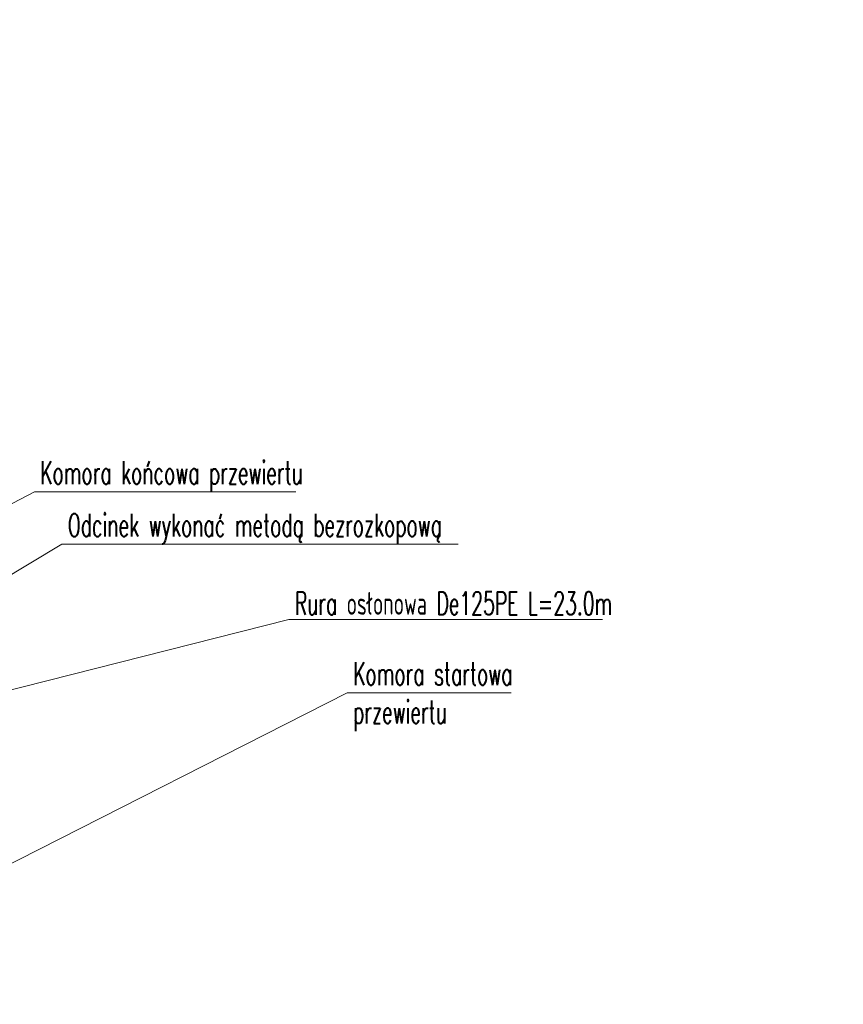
# Model space of a CAD drawing. Header units: metres. Extents: x 7506071 to 7508568, y 5798919 to 5800648.
# Tile 88 of 96: x 7507479 to 7507515, y 5799568 to 5799611. Entities that reach past the tile are written whole.
import ezdxf
from ezdxf import colors
from ezdxf.entities.mleader import LeaderData, LeaderLine
from ezdxf.math import Vec2, Vec3

# ---------------------------------------------------------------- set-up
doc = ezdxf.new("R2010")
doc.units = ezdxf.units.M
doc.layers.add('IS-przecisk', color=7, linetype='Continuous', lineweight=20)
doc.styles.add('IS-0.6', font='simplex.shx', dxfattribs={"width": 0.6})

# ---------------------------------------------------------------- blocks, each defined once
blk = doc.blocks.new('_None')

msp = doc.modelspace()

# ---------------------------------------------------------------- leaders
at = {"layer": 'IS-przecisk'}
ml = msp.add_multileader_mtext('Standard', dxfattribs=at)
ml.set_content('Komora końcowa przewiertu', color=256, style='IS-0.6')
ml.set_leader_properties(linetype='Continuous', lineweight=9)
ml.set_arrow_properties(name='NONE')
ml.build(insert=Vec2(0, 0))
ml.multileader.update_dxf_attribs({"has_dogleg": 0, "text_left_attachment_type": 6, "text_right_attachment_type": 6, "dogleg_length": 0, "arrow_head_size": 0.25})
ctx = ml.context
ctx.base_point, ctx.char_height, ctx.arrow_head_size, ctx.landing_gap_size, ctx.plane_origin = Vec3(7507479.27529117, 5799590.759350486), 1, 0.25, 0.25, Vec3(7507320.159736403, 5799516.007030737)
ctx.left_attachment, ctx.right_attachment = 6, 6
notes = []
notes.append((ctx, [(0, (1, 1, 0), (7507479.27529117, 5799590.759350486), (1, 0), 0, [(0, [(7507472.55785282, 5799587.264520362)], 0, [])])]))
ctx.mtext.insert, ctx.mtext.line_spacing_style, ctx.mtext.flow_direction = Vec3(7507479.52529117, 5799592.092683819), 2, 5
ml = msp.add_multileader_mtext('Standard', dxfattribs=at)
ml.set_content('Odcinek wykonać metodą bezrozkopową', color=256, style='IS-0.6')
ml.set_leader_properties(linetype='Continuous', lineweight=9)
ml.set_arrow_properties(name='NONE')
ml.build(insert=Vec2(0, 0))
ml.multileader.update_dxf_attribs({"has_dogleg": 0, "text_left_attachment_type": 6, "text_right_attachment_type": 6, "dogleg_length": 0, "arrow_head_size": 0.25})
ctx = ml.context
ctx.base_point, ctx.char_height, ctx.arrow_head_size, ctx.landing_gap_size, ctx.plane_origin = Vec3(7507480.477435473, 5799588.476270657), 1, 0.25, 0.25, Vec3(7507416.952989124, 5799525.379888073)
ctx.left_attachment, ctx.right_attachment = 6, 6
notes.append((ctx, [(0, (1, 1, 0), (7507480.477435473, 5799588.476270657), (1, 0), 0, [(0, [(7507468.553622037, 5799581.330169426)], 0, [])])]))
ctx.mtext.insert, ctx.mtext.line_spacing_style, ctx.mtext.flow_direction = Vec3(7507480.727435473, 5799589.80960399), 2, 5
ml = msp.add_multileader_mtext('Standard', dxfattribs=at)
ml.set_content('Rura osłonowa De125PE L=23.0m', color=256, style='IS-0.6')
ml.set_leader_properties(linetype='Continuous', lineweight=9)
ml.set_arrow_properties(name='NONE')
ml.build(insert=Vec2(0, 0))
ml.multileader.update_dxf_attribs({"has_dogleg": 0, "text_left_attachment_type": 6, "text_right_attachment_type": 6, "dogleg_length": 0, "arrow_head_size": 0.25})
ctx = ml.context
ctx.base_point, ctx.char_height, ctx.arrow_head_size, ctx.landing_gap_size, ctx.plane_origin = Vec3(7507490.36455847, 5799585.203458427), 1, 0.25, 0.25, Vec3(7507422.852689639, 5799509.965147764)
ctx.left_attachment, ctx.right_attachment = 6, 6
notes.append((ctx, [(0, (1, 1, 0), (7507490.36455847, 5799585.203458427), (1, 0), 0, [(0, [(7507467.920014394, 5799579.499233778)], 0, [])])]))
ctx.mtext.insert, ctx.mtext.line_spacing_style, ctx.mtext.flow_direction = Vec3(7507490.61455847, 5799586.403458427), 2, 5
ml = msp.add_multileader_mtext('Standard', dxfattribs=at)
ml.set_content('Komora startowa \\Pprzewiertu', color=256, style='IS-0.6')
ml.set_leader_properties(linetype='Continuous', lineweight=9)
ml.set_arrow_properties(name='NONE')
ml.build(insert=Vec2(0, 0))
ml.multileader.update_dxf_attribs({"has_dogleg": 0, "text_left_attachment_type": 6, "text_right_attachment_type": 6, "dogleg_length": 0, "arrow_head_size": 0.25})
ctx = ml.context
ctx.base_point, ctx.char_height, ctx.arrow_head_size, ctx.landing_gap_size, ctx.plane_origin = Vec3(7507492.908423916, 5799582.002172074), 1, 0.25, 0.25, Vec3(7507334.485180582, 5799517.106178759)
ctx.left_attachment, ctx.right_attachment = 6, 6
notes.append((ctx, [(0, (1, 1, 0), (7507492.908423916, 5799582.002172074), (1, 0), 0, [(0, [(7507461.196481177, 5799565.893389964)], 0, [])])]))
ctx.mtext.insert, ctx.mtext.line_spacing_style, ctx.mtext.flow_direction = Vec3(7507493.158423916, 5799583.335505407), 2, 5
for ctx, leaders in notes:
    for number, flags, end, landing, length, lines in leaders:
        leader = LeaderData()
        leader.index, (leader.has_last_leader_line, leader.has_dogleg_vector, leader.attachment_direction) = number, flags
        leader.last_leader_point, leader.dogleg_vector, leader.dogleg_length = Vec3(end), Vec3(landing), length
        for number, points, colour, breaks in lines:
            line = LeaderLine()
            line.index, line.vertices, line.color, line.breaks = number, Vec3.list(points), colors.encode_raw_color(colour), breaks
            leader.lines.append(line)
        ctx.leaders.append(leader)

doc.saveas('drawing.dxf')
